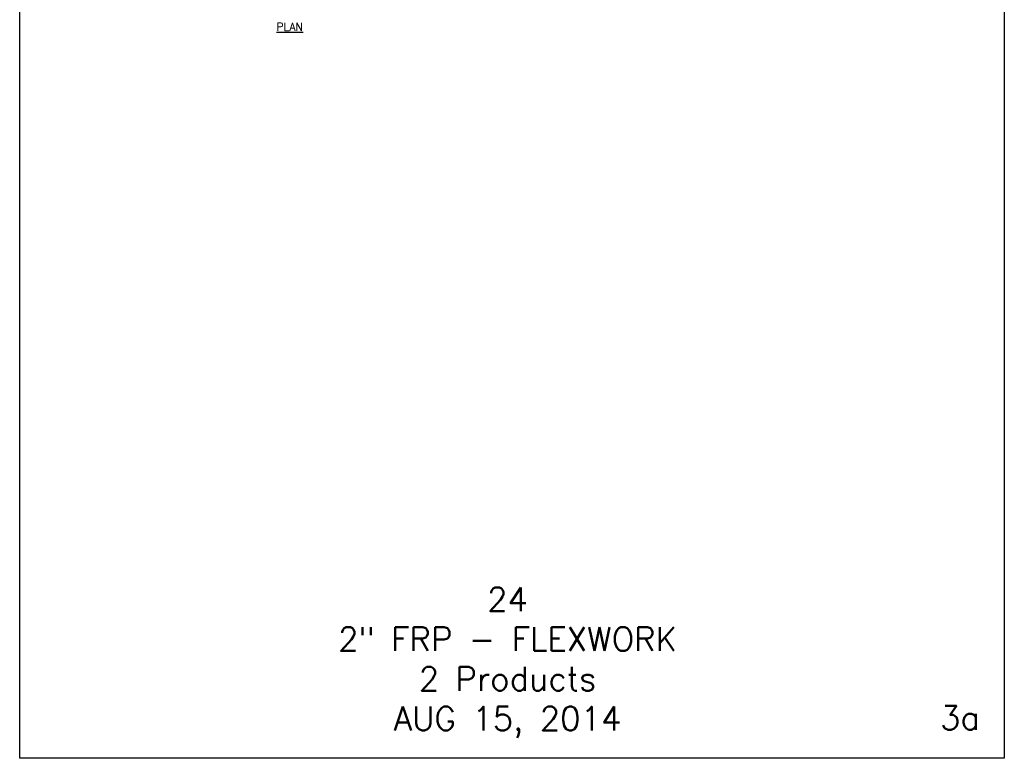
# Model space of a CAD drawing. Extents: x -1276 to 451, y 2026 to 3394.
# Tile 89 of 104: x -317 to 55, y 2822 to 3101. Entities that reach past the tile are written whole.
import ezdxf
from ezdxf.enums import TextEntityAlignment as Align

# ---------------------------------------------------------------- set-up
doc = ezdxf.new("R2010")
doc.units = 0
doc.header["$MEASUREMENT"] = 0
doc.layers.add('FREEZE-OUTLINE-TITLES', color=60, linetype='CONTINUOUS')
doc.layers.add('SUB-TITLE', color=3, linetype='CONTINUOUS')
doc.styles.add('SIMPLEX', font='simplex')

msp = doc.modelspace()

# ---------------------------------------------------------------- linework, layer by layer
at = {"layer": 'FREEZE-OUTLINE-TITLES', "color": 60, "linetype": 'Continuous'}
msp.add_lwpolyline([(-316.5155, 3393.80227), (55.4845, 3393.80227), (55.4845, 2822.31012), (-316.5155, 2822.31012)], close=True, dxfattribs=at)

# ---------------------------------------------------------------- texts
at = {"layer": 'FREEZE-OUTLINE-TITLES', "color": 6, "linetype": 'Continuous', "style": 'SIMPLEX'}
msp.add_text('3a', height=9, dxfattribs=at).set_placement((46.23328, 2842.0958), align=Align.TOP_RIGHT)
at = {"layer": 'FREEZE-OUTLINE-TITLES', "color": 60, "linetype": 'Continuous', "insert": (-132.18752, 2830.08145), "char_height": 9, "width": 929.6441844, "attachment_point": 8, "style": 'SIMPLEX'}
msp.add_mtext('24\\P2" FRP - FLEXWORK\\P2 Products\\PAUG 15, 2014', dxfattribs=at)
at = {"layer": 'SUB-TITLE', "style": 'SIMPLEX'}
msp.add_text('%%uPLAN', height=3, dxfattribs=at).set_placement((-214.48784, 3098.53465), align=Align.MIDDLE_CENTER)

doc.saveas('drawing.dxf')
